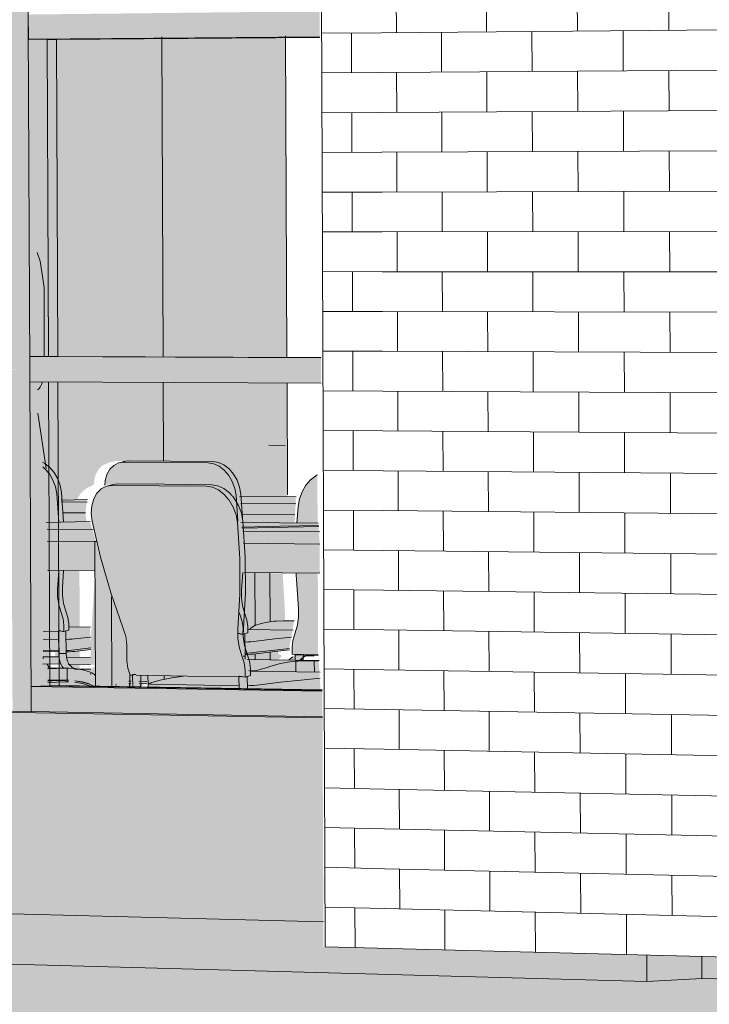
# Model space of a CAD drawing. Header units: metres. Extents: x -29 to 486, y -1 to 6.
# Tile 65 of 165: x 169.38863 to 169.38995, y 0.70212 to 0.704. Entities that reach past the tile are written whole.
import ezdxf

# ---------------------------------------------------------------- set-up
doc = ezdxf.new("R2010")
doc.units = ezdxf.units.M
for name, color, linetype, lineweight in [('A-DETL-GENF', 92, 'Continuous', 18), ('A-DETL-THIN', 151, 'Continuous', 18), ('A-FLOR', 192, 'Continuous', 18), ('A-FLOR-PATT', 8, 'Continuous', 50), ('A-GLAZ-CURT', 52, 'Continuous', 18), ('A-GLAZ-CWMG', 51, 'Continuous', 18), ('A-WALL', 113, 'Continuous', 18), ('A-WALL-PATT', 111, 'Continuous', 35), ('I-FURN', 30, 'Continuous', 18)]:
    doc.layers.add(name, color=color, linetype=linetype, lineweight=lineweight)

# ---------------------------------------------------------------- blocks, each defined once
blk = doc.blocks.new('FP_38-Vista 3D 4')
at = {"layer": 'A-WALL-PATT', "lineweight": 9}
for p, q in [((12.5243735, 0.703971), (12.5244873, 0.7039719)), ((12.5244306, 0.7038955), (12.5244303, 0.7039714)), ((12.5243738, 0.7038951), (12.5244876, 0.7038959)), ((12.5243741, 0.7038193), (12.5244879, 0.70382)), ((12.5244312, 0.7037438), (12.5244309, 0.7038197)), ((12.5243744, 0.7037435), (12.5244882, 0.703744)), ((12.5243747, 0.7036677), (12.5244885, 0.703668)), ((12.5244318, 0.703592), (12.5244315, 0.7036679)), ((12.524375, 0.703592), (12.5244888, 0.7035921)), ((12.5243753, 0.7035162), (12.5244891, 0.7035161)), ((12.5244324, 0.7034403), (12.5244321, 0.7035161)), ((12.5243756, 0.7034404), (12.5244894, 0.7034402)), ((12.5243759, 0.7033646), (12.5244897, 0.7033642)), ((12.524433, 0.7032885), (12.5244327, 0.7033644)), ((12.5243762, 0.7032888), (12.52449, 0.7032883)), ((12.5243765, 0.7032131), (12.5244903, 0.7032123)), ((12.5244336, 0.7031368), (12.5244333, 0.7032127)), ((12.5243768, 0.7031373), (12.5244906, 0.7031364)), ((12.5243771, 0.7030615), (12.5244909, 0.7030605)), ((12.5244342, 0.7029852), (12.5244339, 0.703061)), ((12.5243774, 0.7029858), (12.5244912, 0.7029845)), ((12.5243777, 0.70291), (12.5244915, 0.7029086)), ((12.5244348, 0.7028335), (12.5244345, 0.7029093)), ((12.524378, 0.7028343), (12.5244918, 0.7028327)), ((12.5243783, 0.7027586), (12.5244921, 0.7027568)), ((12.5244354, 0.7026819), (12.5244351, 0.7027577)), ((12.5243786, 0.7026828), (12.5244924, 0.7026809)), ((12.5243789, 0.7026071), (12.5244927, 0.702605)), ((12.524436, 0.7025302), (12.5244357, 0.702606)), ((12.5243792, 0.7025314), (12.524493, 0.7025291)), ((12.5243795, 0.7024557), (12.5244933, 0.7024532)), ((12.5244366, 0.7023786), (12.5244363, 0.7024544)), ((12.5243798, 0.7023799), (12.5244936, 0.7023773)), ((12.5243801, 0.7023042), (12.5244939, 0.7023014)), ((12.5244372, 0.702227), (12.5244369, 0.7023028))]:
    blk.add_line(p, q, dxfattribs=at)
blk = doc.blocks.new('FP_39-Vista 3D 4')
at = {"layer": 'A-WALL-PATT', "lineweight": 9}
for p, q in [((12.5245159, 0.7039722), (12.5245156, 0.7040482)), ((12.5246878, 0.7039736), (12.5246875, 0.7040499)), ((12.5248609, 0.7039751), (12.5248606, 0.7040517)), ((12.5250352, 0.7039766), (12.5250349, 0.7040534)), ((12.5244873, 0.7039719), (12.5251423, 0.7039775)), ((12.524602, 0.7038967), (12.5246017, 0.7039729)), ((12.5247745, 0.703898), (12.5247742, 0.7039744)), ((12.5249482, 0.7038992), (12.5249479, 0.7039759)), ((12.5244876, 0.7038959), (12.5251426, 0.7039006)), ((12.5246884, 0.7038211), (12.5246881, 0.7038974)), ((12.5248615, 0.703822), (12.5248612, 0.7038986)), ((12.5250358, 0.703823), (12.5250355, 0.7038998)), ((12.5245165, 0.7038201), (12.5245162, 0.7038961)), ((12.5244879, 0.70382), (12.5251429, 0.7038236)), ((12.5249488, 0.7037458), (12.5249485, 0.7038225)), ((12.5246026, 0.7037445), (12.5246023, 0.7038206)), ((12.5247751, 0.7037451), (12.5247748, 0.7038216)), ((12.5244882, 0.703744), (12.5251432, 0.7037466)), ((12.524517, 0.7036681), (12.5245168, 0.7037441)), ((12.524689, 0.7036685), (12.5246887, 0.7037448)), ((12.5248621, 0.703669), (12.5248618, 0.7037455)), ((12.5250363, 0.7036694), (12.5250361, 0.7037462)), ((12.5244885, 0.703668), (12.5251434, 0.7036697)), ((12.5246032, 0.7035922), (12.5246029, 0.7036683)), ((12.5247757, 0.7035924), (12.5247754, 0.7036687)), ((12.5249493, 0.7035925), (12.5249491, 0.7036692)), ((12.5244888, 0.7035921), (12.5251437, 0.7035927)), ((12.5245176, 0.7035161), (12.5245173, 0.7035921)), ((12.5246896, 0.703516), (12.5246893, 0.7035923)), ((12.5248626, 0.7035159), (12.5248623, 0.7035924)), ((12.5250369, 0.7035158), (12.5250366, 0.7035926)), ((12.5244891, 0.7035161), (12.525144, 0.7035158)), ((12.5246037, 0.7034399), (12.5246034, 0.703516)), ((12.5247762, 0.7034396), (12.5247759, 0.703516)), ((12.5249499, 0.7034392), (12.5249496, 0.7035159)), ((12.5244894, 0.7034402), (12.5251443, 0.7034388)), ((12.5245182, 0.7033641), (12.5245179, 0.7034401)), ((12.5246901, 0.7033635), (12.5246898, 0.7034398)), ((12.5248632, 0.7033629), (12.5248629, 0.7034394)), ((12.5250375, 0.7033623), (12.5250372, 0.7034391)), ((12.5244897, 0.7033642), (12.5251446, 0.7033619)), ((12.5246043, 0.7032877), (12.524604, 0.7033638)), ((12.5247768, 0.7032868), (12.5247765, 0.7033632)), ((12.5249505, 0.7032859), (12.5249502, 0.7033626)), ((12.52449, 0.7032883), (12.5251448, 0.703285)), ((12.5245188, 0.7032121), (12.5245185, 0.7032881)), ((12.5246907, 0.703211), (12.5246904, 0.7032873)), ((12.5248638, 0.7032099), (12.5248635, 0.7032864)), ((12.525038, 0.7032087), (12.5250378, 0.7032855)), ((12.5244903, 0.7032123), (12.5251451, 0.703208)), ((12.5246049, 0.7031355), (12.5246046, 0.7032116)), ((12.5247774, 0.7031341), (12.5247771, 0.7032105)), ((12.524951, 0.7031327), (12.5249508, 0.7032093)), ((12.5244906, 0.7031364), (12.5251454, 0.7031311)), ((12.5245194, 0.7030602), (12.5245191, 0.7031362)), ((12.5246913, 0.7030585), (12.524691, 0.7031348)), ((12.5248644, 0.7030569), (12.5248641, 0.7031334)), ((12.5250386, 0.7030552), (12.5250383, 0.703132)), ((12.5244909, 0.7030605), (12.5251457, 0.7030542)), ((12.5246055, 0.7029833), (12.5246052, 0.7030594)), ((12.524778, 0.7029814), (12.5247777, 0.7030577)), ((12.5249516, 0.7029794), (12.5249513, 0.7030561)), ((12.5244912, 0.7029845), (12.525146, 0.7029773)), ((12.52452, 0.7029083), (12.5245197, 0.7029842)), ((12.5246919, 0.7029061), (12.5246916, 0.7029823)), ((12.5248649, 0.7029039), (12.5248646, 0.7029804)), ((12.5250392, 0.7029017), (12.5250389, 0.7029785)), ((12.5244915, 0.7029086), (12.5251462, 0.7029004)), ((12.5246061, 0.7028311), (12.5246058, 0.7029072)), ((12.5247786, 0.7028287), (12.5247783, 0.702905)), ((12.5249522, 0.7028262), (12.5249519, 0.7029028)), ((12.5244918, 0.7028327), (12.5251465, 0.7028235)), ((12.5245206, 0.7027563), (12.5245203, 0.7028323)), ((12.5246925, 0.7027537), (12.5246922, 0.7028299)), ((12.5248655, 0.702751), (12.5248652, 0.7028275)), ((12.5250397, 0.7027483), (12.5250395, 0.702825)), ((12.5244921, 0.7027568), (12.5251468, 0.7027466)), ((12.5246067, 0.7026789), (12.5246064, 0.702755)), ((12.5247791, 0.702676), (12.5247788, 0.7027523)), ((12.5249528, 0.702673), (12.5249525, 0.7027496)), ((12.5244924, 0.7026809), (12.5251471, 0.7026697)), ((12.5245212, 0.7026045), (12.5245209, 0.7026804)), ((12.524693, 0.7026013), (12.5246928, 0.7026775)), ((12.5248661, 0.702598), (12.5248658, 0.7026745)), ((12.5250403, 0.7025948), (12.52504, 0.7026715)), ((12.5244927, 0.702605), (12.5251474, 0.7025928)), ((12.5246073, 0.7025268), (12.524607, 0.7026029)), ((12.5247797, 0.7025233), (12.5247794, 0.7025997)), ((12.5249533, 0.7025198), (12.524953, 0.7025964)), ((12.524493, 0.7025291), (12.5251476, 0.7025159)), ((12.5245218, 0.7024526), (12.5245215, 0.7025285)), ((12.5246936, 0.7024489), (12.5246933, 0.7025251)), ((12.5248667, 0.7024451), (12.5248664, 0.7025216)), ((12.5250409, 0.7024414), (12.5250406, 0.7025181)), ((12.5244933, 0.7024532), (12.5251479, 0.7024391)), ((12.5246079, 0.7023747), (12.5246076, 0.7024507)), ((12.5247803, 0.7023707), (12.52478, 0.702447)), ((12.5249539, 0.7023667), (12.5249536, 0.7024433)), ((12.5244936, 0.7023773), (12.5251482, 0.7023622)), ((12.5245224, 0.7023007), (12.5245221, 0.7023767)), ((12.5246942, 0.7022965), (12.5246939, 0.7023727)), ((12.5248672, 0.7022922), (12.5248669, 0.7023687)), ((12.5250414, 0.702288), (12.5250411, 0.7023647)), ((12.5244939, 0.7023014), (12.5251485, 0.7022853)), ((12.5246084, 0.7022226), (12.5246082, 0.7022986)), ((12.5247809, 0.7022181), (12.5247806, 0.7022944)), ((12.5249545, 0.7022135), (12.5249542, 0.7022901))]:
    blk.add_line(p, q, dxfattribs=at)

msp = doc.modelspace()

# ---------------------------------------------------------------- hatches: boundary and pattern name
at = {"layer": 'A-FLOR'}
h = msp.add_hatch(color=256, dxfattribs=at)
h.paths.add_polyline_path([(169.4011018, 0.7018673), (169.4011019, 0.7019174), (169.4000623, 0.7019446), (169.4000623, 0.7020029), (169.3956554, 0.7021138), (169.3951231, 0.7020736), (169.3942029, 0.7020977), (169.3942028, 0.7021504), (169.3905823, 0.7022414), (169.3899778, 0.7022081), (169.389931, 0.7022093), (169.3899312, 0.7021681), (169.4008617, 0.7018737)], flags=0)
h.paths.add_polyline_path([(169.3863446, 0.7022647), (169.3863442, 0.7023482), (169.3856888, 0.7023201), (169.3850431, 0.702337), (169.3850428, 0.702381), (169.3827478, 0.7024387), (169.3827484, 0.7023616), (169.3863442, 0.7022647)], flags=0)
at = {"layer": 'A-FLOR-PATT'}
h = msp.add_hatch(color=256, dxfattribs=at)
h.paths.add_polyline_path([(169.3594968, 0.6987288), (169.4035669, 0.6987288), (169.4036918, 0.7021972), (169.4011018, 0.7018673), (169.3899216, 0.7021676), (169.3898243, 0.7021622), (169.3863454, 0.7022565), (169.3863446, 0.7022647), (169.3827483, 0.7023616), (169.3827493, 0.702354), (169.378405, 0.7021903), (169.3782441, 0.7021952), (169.378245, 0.7021842), (169.3749591, 0.7020604), (169.3716803, 0.7021951), (169.3715013, 0.7021894), (169.3717322, 0.7021799), (169.3714868, 0.7021715), (169.3589296, 0.7006851), (169.3592003, 0.6997514)], flags=0)
h.paths.add_polyline_path([(169.3583867, 0.7025577), (169.3618722, 0.7026984), (169.361832, 0.7028417), (169.358318, 0.7027948), (169.3583511, 0.7026805)], flags=0)
at = {"layer": 'A-GLAZ-CURT', "lineweight": 9, "transparency": 33554471}
for points in [[(169.3891401, 0.7033532), (169.3891377, 0.7039659), (169.3886499, 0.7039616), (169.3886525, 0.7035508), (169.3886576, 0.7035364), (169.3886651, 0.7034865), (169.3886651, 0.7033549), (169.3890798, 0.7033534)], [(169.3891123, 0.7030903), (169.389114, 0.7030959), (169.3891216, 0.7031101), (169.3891308, 0.7031207), (169.389141, 0.7031304), (169.3891371, 0.7031848), (169.3891055, 0.703185), (169.3891101, 0.7031207)], [(169.3892074, 0.7027175), (169.3892074, 0.7027175), (169.3886884, 0.7027264), (169.3886886, 0.702726), (169.3891851, 0.7027179)]]:
    msp.add_hatch(color=256, dxfattribs=at).paths.add_polyline_path(points, flags=0)
h = msp.add_hatch(color=256, dxfattribs=at)
h.paths.add_polyline_path([(169.3891321, 0.7033539), (169.3891296, 0.7039695), (169.389098, 0.7039692), (169.3891004, 0.703354), (169.3891121, 0.703354)], flags=0)
h.paths.add_polyline_path([(169.3886773, 0.7033547), (169.3886774, 0.7034861), (169.3886698, 0.7035359), (169.3886638, 0.703553), (169.3886653, 0.7033547), (169.388673, 0.7033547)], flags=0)
h = msp.add_hatch(color=256, dxfattribs=at)
h.paths.add_polyline_path([(169.3886859, 0.7033543), (169.3886858, 0.7033547), (169.3886832, 0.7039589), (169.3886829, 0.7039589), (169.3886858, 0.7033543)], flags=0)
h.paths.add_polyline_path([(169.3892049, 0.7033524), (169.3892049, 0.7033524), (169.3891851, 0.7033524)], flags=0)
h = msp.add_hatch(color=256, dxfattribs=at)
h.paths.add_polyline_path([(169.3888131, 0.7027282), (169.3888153, 0.7027282), (169.3888146, 0.7027295), (169.3888131, 0.7027295)], flags=0)
h.paths.add_polyline_path([(169.3887456, 0.7027568), (169.3887446, 0.7027661), (169.3887045, 0.7027656), (169.3887075, 0.7027621), (169.3887108, 0.7027595), (169.3887246, 0.7027571), (169.3887453, 0.7027568)], flags=0)
h.paths.add_polyline_path([(169.3886933, 0.7027584), (169.3886885, 0.7027661), (169.3886872, 0.702767), (169.3886618, 0.7027669), (169.3886672, 0.7027588), (169.3886933, 0.7027584)], flags=0)
h.paths.add_polyline_path([(169.3891218, 0.7027739), (169.3891299, 0.702782), (169.3891295, 0.7027846), (169.3891241, 0.7027866), (169.3891234, 0.7027937), (169.3891134, 0.7027928), (169.3890901, 0.702789), (169.3890914, 0.7027744), (169.3891143, 0.7027741)], flags=0)
h.paths.add_polyline_path([(169.3887456, 0.7027794), (169.3887446, 0.7027947), (169.3886981, 0.70279), (169.3886989, 0.7027801), (169.3887446, 0.7027794)], flags=0)
h.paths.add_polyline_path([(169.388684, 0.7027871), (169.3886866, 0.7027838), (169.388689, 0.702787), (169.3886841, 0.7027871)], flags=0)
h.paths.add_polyline_path([(169.3886846, 0.7027803), (169.3886838, 0.7027902), (169.3886548, 0.70279), (169.3886553, 0.7027808), (169.388684, 0.7027803)], flags=0)
h.paths.add_polyline_path([(169.3887453, 0.7028372), (169.3887446, 0.7029453), (169.3886927, 0.7029452), (169.3886911, 0.7028977), (169.3886941, 0.7028801), (169.3887019, 0.7028531), (169.3887043, 0.7028378), (169.3887446, 0.7028372)], flags=0)
h.paths.add_polyline_path([(169.3890899, 0.7028478), (169.3891011, 0.7028488), (169.3891354, 0.7028496), (169.3891365, 0.7028571), (169.3891356, 0.7028828), (169.389132, 0.7029407), (169.3890895, 0.7029412), (169.3890899, 0.7028487)], flags=0)
h.paths.add_polyline_path([(169.3886904, 0.7030803), (169.3887407, 0.7030823), (169.3887469, 0.7030933), (169.3887579, 0.703103), (169.3887682, 0.7031075), (169.3887719, 0.7031095), (169.3887733, 0.7031208), (169.3887758, 0.7031294), (169.3887813, 0.7031392), (169.3887887, 0.7031466), (169.388803, 0.7031527), (169.3888167, 0.7031552), (169.3889788, 0.7031538), (169.3889904, 0.7031512), (169.3890017, 0.703145), (169.3890103, 0.7031374), (169.3890191, 0.7031258), (169.3890257, 0.7031122), (169.3890288, 0.7031025), (169.3890311, 0.7030864), (169.3890926, 0.7030866), (169.3891399, 0.7030869), (169.3891412, 0.7030905), (169.3891403, 0.7033041), (169.3886621, 0.7033063), (169.3886575, 0.7032962), (169.3886527, 0.7032895), (169.3886539, 0.7032398), (169.3886703, 0.7031388), (169.3886777, 0.7031288), (169.3886844, 0.703115), (169.3886874, 0.7031055), (169.3886899, 0.7030869)], flags=0)
h = msp.add_hatch(color=256, dxfattribs=at)
h.paths.add_polyline_path([(169.3886812, 0.7031404), (169.3886651, 0.7032396), (169.3886655, 0.7031521), (169.3886728, 0.7031477), (169.3886792, 0.7031428)], flags=0)
h.paths.add_polyline_path([(169.3891327, 0.7031848), (169.3891323, 0.7033045), (169.3891006, 0.7033045), (169.3891011, 0.7031851), (169.3891121, 0.703185)], flags=0)
h.paths.add_polyline_path([(169.3886649, 0.7032908), (169.3886675, 0.7032932), (169.3886723, 0.703301), (169.3886743, 0.7033061), (169.3886648, 0.7033056), (169.3886649, 0.7032932)], flags=0)
h = msp.add_hatch(color=256, dxfattribs=at)
h.paths.add_polyline_path([(169.3890602, 0.7027884), (169.3890766, 0.7027894), (169.3891451, 0.7027983), (169.3891462, 0.7028072), (169.3891489, 0.7028194), (169.3891538, 0.7028495), (169.3891526, 0.70285), (169.3891161, 0.7028493), (169.3891033, 0.7028478), (169.3890812, 0.7028416), (169.3890738, 0.7028383), (169.3890712, 0.7028335), (169.3890656, 0.7028337), (169.3890656, 0.7028394), (169.3890614, 0.7028596), (169.3890549, 0.7028834), (169.3890534, 0.7029004), (169.3890547, 0.7029321), (169.3890553, 0.7029423), (169.3890513, 0.7029424), (169.3890505, 0.7028868), (169.3890483, 0.7028258), (169.3890596, 0.7028246), (169.3890608, 0.7028098), (169.3890601, 0.7028092), (169.3890602, 0.7027884)], flags=0)
h.paths.add_polyline_path([(169.3887191, 0.7027935), (169.3887356, 0.7027945), (169.3887664, 0.7027985), (169.3887647, 0.7028379), (169.3887244, 0.7028394), (169.3887244, 0.7028441), (169.3887226, 0.7028564), (169.3887144, 0.7028834), (169.3887121, 0.7028985), (169.3887122, 0.7029134), (169.3887139, 0.7029464), (169.3886752, 0.7029457), (169.3886762, 0.7027941), (169.388705, 0.7027936), (169.388706, 0.7028307), (169.3887185, 0.7028292), (169.3887199, 0.7028148), (169.388719, 0.7028136), (169.3887191, 0.7027935)], flags=0)
h.paths.add_polyline_path([(169.389056, 0.7030376), (169.3890514, 0.7030974), (169.3890477, 0.7031113), (169.3890437, 0.7031209), (169.389036, 0.7031328), (169.3890257, 0.7031432), (169.3890153, 0.7031498), (169.3890097, 0.7031523), (169.3889992, 0.703154), (169.3888383, 0.7031552), (169.3888191, 0.7031512), (169.3888088, 0.7031453), (169.3888028, 0.7031392), (169.3887972, 0.7031294), (169.3887939, 0.7031177), (169.3887933, 0.7031086), (169.3888055, 0.7031109), (169.3888088, 0.7031112), (169.3889887, 0.7031095), (169.3890017, 0.7031066), (169.3890143, 0.7030997), (169.3890239, 0.7030912), (169.389034, 0.7030776), (169.3890409, 0.7030632), (169.3890448, 0.7030503), (169.3890477, 0.7030377), (169.3890548, 0.7030376)], flags=0)
h.paths.add_polyline_path([(169.3886749, 0.7030377), (169.3887145, 0.7030385), (169.3887105, 0.7030954), (169.3887062, 0.7031135), (169.3887014, 0.7031246), (169.388693, 0.7031371), (169.388684, 0.703146), (169.3886745, 0.7031521), (169.3886749, 0.7030402)], flags=0)
h = msp.add_hatch(color=256, dxfattribs=at)
h.paths.add_polyline_path([(169.3892028, 0.7027174), (169.3892042, 0.7027183), (169.3892007, 0.7027742), (169.3890673, 0.7027774), (169.3890585, 0.70281), (169.3890571, 0.7028282), (169.3890585, 0.7028607), (169.3890609, 0.7029036), (169.3890605, 0.7029715), (169.3890542, 0.7030504), (169.3890525, 0.7030575), (169.3890454, 0.7030742), (169.389036, 0.7030881), (169.3890264, 0.7030976), (169.38902, 0.7031026), (169.3890084, 0.7031079), (169.3889968, 0.7031097), (169.3888151, 0.7031109), (169.3887993, 0.7031077), (169.3887961, 0.7031068), (169.3887847, 0.7031003), (169.3887779, 0.7030935), (169.3887705, 0.7030781), (169.3887679, 0.7030661), (169.3887676, 0.7030504), (169.3887711, 0.7030301), (169.3887904, 0.7029517), (169.3888114, 0.7028837), (169.3888328, 0.7028204), (169.3888353, 0.7028034), (169.3888352, 0.7027731), (169.3888372, 0.7027598), (169.3888387, 0.7027445), (169.3888388, 0.7027346), (169.3888427, 0.7027355), (169.3888471, 0.7027475), (169.3888584, 0.702746), (169.3888595, 0.7027342), (169.3888731, 0.702734), (169.3888764, 0.7027459), (169.3889367, 0.7027437), (169.3888984, 0.7027366), (169.3888781, 0.7027303), (169.3888757, 0.7027301), (169.3888768, 0.7027228), (169.3890488, 0.7027199), (169.3890499, 0.7027443), (169.389064, 0.7027429), (169.3890658, 0.7027265), (169.3890646, 0.7027255), (169.3890656, 0.7027197), (169.3892027, 0.7027174)], flags=0)
h.paths.add_polyline_path([(169.3887212, 0.7027366), (169.3887172, 0.7027357), (169.3887173, 0.7027338), (169.3887211, 0.7027349), (169.3887212, 0.7027366)], flags=0)
h.paths.add_polyline_path([(169.3887748, 0.7027243), (169.3887736, 0.7027474), (169.3887713, 0.7027493), (169.3887666, 0.7027517), (169.3887566, 0.7027548), (169.3887402, 0.7027582), (169.3887359, 0.7027589), (169.3886845, 0.7027602), (169.3886843, 0.7027591), (169.3886847, 0.7027353), (169.3887246, 0.7027364), (169.3887413, 0.7027349), (169.3887587, 0.7027307), (169.3887704, 0.702726), (169.3887743, 0.7027243), (169.3887747, 0.7027243)], flags=0)
h.paths.add_polyline_path([(169.3891997, 0.702784), (169.389199, 0.7029407), (169.389158, 0.7029412), (169.3891583, 0.7029333), (169.3891621, 0.7028562), (169.3891581, 0.7028345), (169.3891506, 0.7028046), (169.38915, 0.7027918), (169.3891501, 0.7027868), (169.3891616, 0.7027853), (169.3891815, 0.7027842), (169.3891972, 0.702784)], flags=0)
h.paths.add_polyline_path([(169.3891986, 0.7030362), (169.3891982, 0.7031282), (169.389195, 0.7031268), (169.3891848, 0.703119), (169.389176, 0.7031086), (169.3891669, 0.7030906), (169.3891629, 0.7030768), (169.389161, 0.7030597), (169.3891597, 0.7030366), (169.3891953, 0.7030363)], flags=0)
h = msp.add_hatch(color=256, dxfattribs=at)
h.paths.add_polyline_path([(169.3892027, 0.7029965), (169.3891997, 0.7030363), (169.3890522, 0.7030374), (169.3890576, 0.702998), (169.3891814, 0.7029967)], flags=0)
h.paths.add_polyline_path([(169.3887765, 0.7030011), (169.3887647, 0.7030394), (169.388681, 0.7030378), (169.3886834, 0.7030021), (169.3887743, 0.7030011)], flags=0)
h.paths.add_polyline_path([(169.3891554, 0.7030521), (169.3891572, 0.7030782), (169.3891565, 0.7030863), (169.3890496, 0.7030865), (169.389054, 0.7030531), (169.3891528, 0.7030521)], flags=0)
h.paths.add_polyline_path([(169.3887564, 0.703056), (169.3887581, 0.7030719), (169.3887593, 0.7030813), (169.38871, 0.7030804), (169.3887122, 0.7030564), (169.3887563, 0.703056)], flags=0)
h = msp.add_hatch(color=256, dxfattribs=at)
h.paths.add_polyline_path([(169.3890647, 0.7027197), (169.3890645, 0.7027262), (169.3890646, 0.7027272), (169.3890636, 0.7027439), (169.3890568, 0.702743), (169.3890568, 0.7027442), (169.3890488, 0.7027431), (169.3890501, 0.7027199), (169.3890646, 0.7027197)], flags=0)
h.paths.add_polyline_path([(169.38886, 0.7027225), (169.3888681, 0.7027302), (169.388877, 0.7027314), (169.3888828, 0.7027328), (169.3889201, 0.7027411), (169.3889361, 0.7027448), (169.3888753, 0.7027446), (169.388872, 0.702734), (169.3888618, 0.7027354), (169.3888608, 0.7027461), (169.3888539, 0.7027474), (169.3888539, 0.7027474), (169.3888461, 0.7027464), (169.3888421, 0.7027345), (169.3888388, 0.7027346), (169.38884, 0.7027464), (169.3888351, 0.702765), (169.3888339, 0.7027734), (169.3888339, 0.7028042), (169.3888303, 0.7028244), (169.3888264, 0.7028371), (169.3888013, 0.7029098), (169.3887813, 0.7029804), (169.3887765, 0.7030011), (169.3886834, 0.7030012), (169.3886848, 0.702947), (169.3887745, 0.7029459), (169.3887656, 0.7027981), (169.3887191, 0.7027937), (169.3887192, 0.7028145), (169.3887191, 0.7028149), (169.388718, 0.7028304), (169.388712, 0.7028296), (169.3887119, 0.7028307), (169.3887049, 0.7028294), (169.3887048, 0.7027936), (169.3886757, 0.7027935), (169.3886762, 0.7027914), (169.3887051, 0.7027908), (169.3887042, 0.7027811), (169.388675, 0.7027805), (169.3886754, 0.7027598), (169.3886868, 0.7027603), (169.3886816, 0.7027682), (169.3887096, 0.7027669), (169.3887146, 0.7027592), (169.3887384, 0.7027569), (169.3887498, 0.7027542), (169.388762, 0.7027499), (169.3887665, 0.7027455), (169.3887667, 0.702744), (169.3887766, 0.7027243), (169.38884, 0.7027231), (169.3888413, 0.7027307), (169.3888461, 0.7027308), (169.3888473, 0.7027233), (169.3888598, 0.7027225)], flags=0)
h.paths.add_polyline_path([(169.3887725, 0.7027244), (169.3887651, 0.7027286), (169.3887587, 0.7027307), (169.3887413, 0.7027349), (169.3887318, 0.702736), (169.3887212, 0.7027355), (169.3887212, 0.7027337), (169.3887174, 0.7027349), (169.3887172, 0.7027365), (169.3886845, 0.7027349), (169.3886847, 0.7027258), (169.388772, 0.7027244)], flags=0)
h.paths.add_polyline_path([(169.3887667, 0.7027576), (169.3887368, 0.7027593), (169.3887298, 0.7027613), (169.3887237, 0.7027675), (169.3887659, 0.7027669), (169.3887753, 0.702765)], flags=0)
h.paths.add_polyline_path([(169.3891669, 0.7027743), (169.3891767, 0.7027832), (169.3891804, 0.7027833), (169.38917, 0.702785), (169.3891688, 0.7027854), (169.3891558, 0.702784), (169.3891507, 0.7027813), (169.3891443, 0.7027748), (169.3891667, 0.7027743)], flags=0)
h.paths.add_polyline_path([(169.3891085, 0.7027752), (169.3891114, 0.7027909), (169.3891452, 0.7027958), (169.3891451, 0.7027974), (169.3890603, 0.7027889), (169.3890601, 0.7028096), (169.3890602, 0.7028099), (169.3890592, 0.7028255), (169.3890531, 0.7028247), (169.3890477, 0.7028241), (169.3890485, 0.7028141), (169.3890523, 0.7027958), (169.3890594, 0.7027761), (169.3891022, 0.7027752)], flags=0)
h.paths.add_polyline_path([(169.3887659, 0.7027801), (169.3887198, 0.7027816), (169.3887191, 0.7027908), (169.3887357, 0.7027919), (169.3887664, 0.7027955)], flags=0)
h.paths.add_polyline_path([(169.3887082, 0.7027813), (169.3887064, 0.7027878), (169.3887093, 0.7027866), (169.3887079, 0.7027832), (169.3887082, 0.7027814)], flags=0)
h.paths.add_polyline_path([(169.3890695, 0.7028335), (169.3890703, 0.7028355), (169.3890735, 0.7028382), (169.3890809, 0.7028416), (169.3890906, 0.702845), (169.3891082, 0.7028493), (169.3891078, 0.7029416), (169.3892029, 0.7029408), (169.3892027, 0.7029965), (169.3890575, 0.702998), (169.3890593, 0.7029592), (169.3890597, 0.7029425), (169.3890522, 0.7029422), (169.3890504, 0.7028934), (169.3890548, 0.7028714), (169.3890611, 0.7028489), (169.3890626, 0.7028336), (169.3890692, 0.7028335)], flags=0)
h.paths.add_polyline_path([(169.3891545, 0.7030366), (169.3891554, 0.7030521), (169.3890539, 0.7030531), (169.3890555, 0.7030376), (169.3891528, 0.7030366)], flags=0)
h.paths.add_polyline_path([(169.3887134, 0.7030385), (169.388758, 0.7030401), (169.3887563, 0.703056), (169.3887122, 0.7030564), (169.3887133, 0.7030401)], flags=0)
h = msp.add_hatch(color=256, dxfattribs=at)
h.paths.add_polyline_path([(169.3888455, 0.7027215), (169.3888445, 0.702729), (169.3888396, 0.7027282), (169.3888404, 0.7027266), (169.3888401, 0.7027215), (169.3888455, 0.7027215)], flags=0)
h.paths.add_polyline_path([(169.3888158, 0.7027219), (169.3888146, 0.7027282), (169.3888132, 0.702727), (169.3888136, 0.702722), (169.3888157, 0.7027219)], flags=0)
h.paths.add_polyline_path([(169.389171, 0.702773), (169.3891703, 0.7027822), (169.3891503, 0.7027817), (169.3891466, 0.7027734), (169.3891624, 0.7027732)], flags=0)
at = {"layer": 'A-GLAZ-CWMG', "lineweight": 9}
for points in [[(169.3886117, 0.7039832), (169.3886472, 0.7039836), (169.3886444, 0.7046374), (169.3886089, 0.7046367), (169.3886116, 0.7040014)], [(169.38865, 0.70333), (169.3886471, 0.7039836), (169.3886117, 0.7039832), (169.3886145, 0.7033302), (169.3886499, 0.70333)]]:
    msp.add_hatch(color=256, dxfattribs=at).paths.add_polyline_path(points, flags=0)
at = {"layer": 'A-GLAZ-CWMG'}
for points in [[(169.3886473, 0.7039595), (169.3892027, 0.7039647), (169.3892025, 0.7040128), (169.3886471, 0.7040066), (169.3886473, 0.7039642)], [(169.3886499, 0.7033541), (169.3886854, 0.7033543), (169.3886844, 0.7035952), (169.3886819, 0.703959), (169.3886473, 0.7039584), (169.3886499, 0.7033543)], [(169.3892053, 0.7033034), (169.3892051, 0.703352), (169.3886499, 0.7033541), (169.3886503, 0.703306), (169.3891853, 0.7033035)], [(169.3892051, 0.703352), (169.3892049, 0.7033524), (169.3891853, 0.703352)], [(169.3886527, 0.7026769), (169.3886499, 0.70333), (169.3886144, 0.70333), (169.3886172, 0.7026775), (169.3886525, 0.7026769)], [(169.3886525, 0.7027249), (169.388688, 0.702726), (169.3886868, 0.7030128), (169.3886846, 0.7033059), (169.3886501, 0.703306), (169.3886525, 0.702726)], [(169.3892078, 0.7026672), (169.3892076, 0.7027158), (169.3886525, 0.7027249), (169.3886527, 0.7026769), (169.3891853, 0.7026676)], [(169.3892076, 0.7027158), (169.3892074, 0.7027175), (169.3886837, 0.7027259), (169.3886552, 0.7027248), (169.3891853, 0.7027161)]]:
    msp.add_hatch(color=256, dxfattribs=at).paths.add_polyline_path(points, flags=0)
at = {"layer": 'A-WALL', "lineweight": 9}
msp.add_hatch(color=256, dxfattribs=at).paths.add_polyline_path([(169.3898262, 0.7021622), (169.389826, 0.7022121), (169.3892098, 0.7022282), (169.389208, 0.7026653), (169.386343, 0.7027153), (169.3863454, 0.7022565), (169.3895685, 0.7021692)], flags=0)
at = {"layer": 'A-WALL'}
for points in [[(169.389208, 0.7026653), (169.3892078, 0.7026672), (169.3863772, 0.7027163), (169.3863449, 0.7027152), (169.3891855, 0.7026657)], [(169.3898262, 0.7021622), (169.3899312, 0.7021681), (169.3899308, 0.7022093), (169.389826, 0.7022121), (169.3898261, 0.702171)]]:
    msp.add_hatch(color=256, dxfattribs=at).paths.add_polyline_path(points, flags=0)

# ---------------------------------------------------------------- linework, layer by layer
at = {"layer": 'A-DETL-GENF', "lineweight": 9}
for p, q in [((169.3886698, 0.7035359), (169.3886638, 0.703553)), ((169.3886774, 0.7034861), (169.3886698, 0.7035359)), ((169.3886773, 0.7033547), (169.3886774, 0.7034861)), ((169.3886666, 0.703292), (169.3886697, 0.7032961)), ((169.3886697, 0.7032961), (169.3886723, 0.703301)), ((169.3886723, 0.703301), (169.3886743, 0.7033061)), ((169.3886649, 0.7032908), (169.3886666, 0.703292)), ((169.3886812, 0.7031404), (169.3886651, 0.7032464))]:
    msp.add_line(p, q, dxfattribs=at)
at = {"layer": 'A-DETL-THIN', "lineweight": 9}
msp.add_line((169.3863449, 0.7023483), (169.3892096, 0.7022762), dxfattribs=at)
at = {"layer": 'A-FLOR', "lineweight": 9}
for p, q in [((169.3891371, 0.7031848), (169.3891055, 0.703185)), ((169.4011018, 0.7018673), (169.3899312, 0.7021681))]:
    msp.add_line(p, q, dxfattribs=at)
at = {"layer": 'A-GLAZ-CURT', "lineweight": 9}
for p, q in [((169.3892025, 0.7039633), (169.3886829, 0.7039589)), ((169.3886829, 0.7039589), (169.3886854, 0.7033543)), ((169.3887008, 0.7039587), (169.3886829, 0.7039589)), ((169.3887008, 0.7039587), (169.3892024, 0.7039629)), ((169.3887033, 0.7033544), (169.3887008, 0.7039587)), ((169.3886854, 0.7033543), (169.3887033, 0.7033544)), ((169.3886854, 0.7033543), (169.3892049, 0.7033524)), ((169.3892048, 0.7033526), (169.3887033, 0.7033544)), ((169.3886856, 0.7033058), (169.388688, 0.702726)), ((169.3887059, 0.7027266), (169.3887035, 0.7033058)), ((169.388688, 0.702726), (169.3887059, 0.7027266)), ((169.388688, 0.702726), (169.3892074, 0.7027175)), ((169.3892073, 0.7027184), (169.3887059, 0.7027266))]:
    msp.add_line(p, q, dxfattribs=at)
at = {"layer": 'A-GLAZ-CWMG', "lineweight": 9}
for p, q in [((169.3886472, 0.7039836), (169.3886445, 0.7046374)), ((169.3886473, 0.7039595), (169.3886471, 0.7040076)), ((169.38865, 0.70333), (169.3886472, 0.7039836)), ((169.3886473, 0.7039595), (169.3892027, 0.7039642)), ((169.3886832, 0.7039589), (169.3886473, 0.7039595)), ((169.3886832, 0.7039589), (169.3892025, 0.7039633)), ((169.3886832, 0.703959), (169.3886858, 0.7033547)), ((169.3886499, 0.7033541), (169.3886858, 0.7033543)), ((169.3886501, 0.703306), (169.3886499, 0.7033541)), ((169.3892051, 0.703352), (169.3886499, 0.7033541)), ((169.3886858, 0.7033543), (169.3892049, 0.7033524)), ((169.3886527, 0.7026769), (169.38865, 0.70333)), ((169.3886501, 0.703306), (169.3892053, 0.7033034)), ((169.388686, 0.7033058), (169.3886884, 0.7027264)), ((169.3886525, 0.7027249), (169.3886884, 0.702726)), ((169.3886527, 0.7026769), (169.3886525, 0.7027249)), ((169.3892076, 0.7027158), (169.3886525, 0.7027249)), ((169.3892074, 0.7027175), (169.3886884, 0.702726)), ((169.3886527, 0.7026769), (169.3886172, 0.7026775)), ((169.3886527, 0.7026769), (169.3892078, 0.7026672))]:
    msp.add_line(p, q, dxfattribs=at)
at = {"layer": 'A-WALL', "lineweight": 9}
for p, q in [((169.3892133, 0.7022285), (169.3891893, 0.7083001)), ((169.3889016, 0.7039638), (169.3889041, 0.7033541)), ((169.3891401, 0.7033532), (169.3891377, 0.7039659)), ((169.3889043, 0.7033052), (169.3889049, 0.7031546)), ((169.3891412, 0.7030905), (169.3891403, 0.7033041)), ((169.389208, 0.7026653), (169.386343, 0.7027153)), ((169.3888131, 0.7027282), (169.3888155, 0.7027282)), ((169.3863454, 0.7022565), (169.3898262, 0.7021622)), ((169.3892133, 0.7022285), (169.3899817, 0.7022085)), ((169.3898262, 0.7021622), (169.389826, 0.7022121)), ((169.389931, 0.7022093), (169.3899312, 0.7021681)), ((169.3899312, 0.7021681), (169.3898262, 0.7021622))]:
    msp.add_line(p, q, dxfattribs=at)
at = {"layer": 'I-FURN', "lineweight": 9}
for p, q in [((169.3888205, 0.7031516), (169.3888297, 0.7031541)), ((169.3889094, 0.7031521), (169.3888291, 0.7031527)), ((169.3888383, 0.7031552), (169.3889186, 0.7031546)), ((169.3889901, 0.7031514), (169.3889094, 0.7031521)), ((169.3889186, 0.7031546), (169.3889992, 0.703154)), ((169.3887976, 0.7031072), (169.3888079, 0.70311)), ((169.3888064, 0.7031096), (169.3888175, 0.7031113)), ((169.3888967, 0.7031077), (169.3888072, 0.7031084)), ((169.3888175, 0.7031113), (169.3889069, 0.7031105)), ((169.3889069, 0.7031105), (169.3889968, 0.7031097)), ((169.3887053, 0.7030383), (169.3887014, 0.7030922)), ((169.3887106, 0.7030948), (169.3887146, 0.7030385)), ((169.3889865, 0.7031069), (169.3888967, 0.7031077)), ((169.3890433, 0.7030891), (169.3890408, 0.7031026)), ((169.3890524, 0.7030917), (169.3890562, 0.7030375)), ((169.3887599, 0.7030813), (169.38871, 0.7030804)), ((169.3887108, 0.7030771), (169.3887591, 0.7030767)), ((169.3890468, 0.7030401), (169.3890433, 0.7030891)), ((169.3890769, 0.703087), (169.3890496, 0.7030865)), ((169.3890526, 0.7030739), (169.3891572, 0.703073)), ((169.3891579, 0.7030863), (169.3890769, 0.703087)), ((169.3887564, 0.703056), (169.3887122, 0.7030564)), ((169.3891554, 0.7030521), (169.389054, 0.7030531)), ((169.3891614, 0.7030682), (169.3891592, 0.7030366)), ((169.3887649, 0.7030394), (169.388681, 0.7030378)), ((169.3891997, 0.7030363), (169.3890521, 0.7030377)), ((169.3886834, 0.7030251), (169.3887711, 0.7030242)), ((169.3890542, 0.7030289), (169.3891276, 0.7030304)), ((169.3892008, 0.7030298), (169.3890547, 0.7030268)), ((169.389056, 0.7030213), (169.3892026, 0.7030197)), ((169.3891276, 0.7030304), (169.3892005, 0.7030319)), ((169.3887765, 0.7030011), (169.3886834, 0.7030021)), ((169.3887743, 0.7030011), (169.3887765, 0.7030011)), ((169.3887754, 0.7027244), (169.3887743, 0.7030011)), ((169.3892027, 0.7029965), (169.3890576, 0.702998)), ((169.3887745, 0.7029459), (169.3886836, 0.702947)), ((169.388703, 0.7029108), (169.3887053, 0.7029464)), ((169.3887144, 0.7029463), (169.3887122, 0.7029134)), ((169.3890558, 0.7029422), (169.3890534, 0.7029091)), ((169.3892029, 0.7029408), (169.3890594, 0.7029425)), ((169.3890794, 0.7028411), (169.389079, 0.7029419)), ((169.3891078, 0.7029416), (169.3891082, 0.7028484)), ((169.3888066, 0.7027239), (169.3888059, 0.7028958)), ((169.389051, 0.7028611), (169.3890492, 0.7028663)), ((169.3891537, 0.70285), (169.389148, 0.70285)), ((169.3886756, 0.7028301), (169.3887058, 0.7028297)), ((169.3887051, 0.7027879), (169.3887049, 0.7028308)), ((169.388711, 0.7028296), (169.3887151, 0.7028295)), ((169.3887243, 0.7028322), (169.3887151, 0.7028295)), ((169.388719, 0.7028309), (169.3887192, 0.7027881)), ((169.3887255, 0.7028384), (169.3887236, 0.7028385)), ((169.3887257, 0.7028385), (169.3887656, 0.7028379)), ((169.3890564, 0.7028247), (169.3890655, 0.7028273)), ((169.3890647, 0.7028337), (169.3891522, 0.7028324)), ((169.3886756, 0.7028151), (169.3887051, 0.7028147)), ((169.3887407, 0.7028162), (169.3887662, 0.7028192)), ((169.3890519, 0.7028247), (169.3890564, 0.7028247)), ((169.3890602, 0.702826), (169.3890603, 0.702783)), ((169.3886757, 0.7027942), (169.3887053, 0.7027937)), ((169.3887052, 0.702791), (169.3886757, 0.7027914)), ((169.3887199, 0.7027936), (169.3887249, 0.7027938)), ((169.3887249, 0.7027937), (169.3887199, 0.7027935)), ((169.3887249, 0.7027938), (169.3887302, 0.7027942)), ((169.3887302, 0.7027941), (169.3887249, 0.7027937)), ((169.3887302, 0.7027942), (169.3887356, 0.7027946)), ((169.3887356, 0.7027945), (169.3887302, 0.7027941)), ((169.3887356, 0.7027946), (169.3887408, 0.7027952)), ((169.3887408, 0.7027952), (169.3887665, 0.7027983)), ((169.3887665, 0.7027956), (169.3887408, 0.7027924)), ((169.3890658, 0.7027887), (169.3890712, 0.702789)), ((169.3890712, 0.702789), (169.3890766, 0.7027895)), ((169.3890766, 0.7027894), (169.3890712, 0.7027889)), ((169.3890766, 0.7027895), (169.3890818, 0.7027901)), ((169.3890818, 0.7027901), (169.3891173, 0.7027944)), ((169.3891085, 0.7027908), (169.3891085, 0.7027752)), ((169.3891173, 0.7027944), (169.3891452, 0.7027975)), ((169.3891442, 0.7027944), (169.3891421, 0.7027945)), ((169.388675, 0.7027815), (169.3887049, 0.7027811)), ((169.388676, 0.702778), (169.388675, 0.7027793)), ((169.3887086, 0.7027878), (169.3887071, 0.7027878)), ((169.3887103, 0.7027878), (169.3887086, 0.7027878)), ((169.3887191, 0.7027809), (169.3887659, 0.7027801)), ((169.3890608, 0.702777), (169.3890603, 0.702783)), ((169.3890608, 0.7027885), (169.3890658, 0.7027887)), ((169.3890658, 0.7027886), (169.3890608, 0.7027884)), ((169.3890645, 0.7027764), (169.3892016, 0.7027743)), ((169.3890712, 0.7027889), (169.3890658, 0.7027886)), ((169.3890797, 0.7027756), (169.3890797, 0.7027873)), ((169.3891431, 0.7027748), (169.3891511, 0.7027817)), ((169.3891501, 0.7027868), (169.3891998, 0.7027861)), ((169.3891501, 0.7027868), (169.3891548, 0.7027857)), ((169.3891559, 0.7027748), (169.3891558, 0.7027854)), ((169.389157, 0.702773), (169.3891571, 0.7027525)), ((169.3891685, 0.7027784), (169.3891657, 0.702776)), ((169.3891725, 0.7027828), (169.3891672, 0.7027743)), ((169.3891708, 0.7027855), (169.3891708, 0.7027746)), ((169.3891997, 0.702784), (169.3891715, 0.7027844)), ((169.3891922, 0.7027831), (169.3891753, 0.7027833)), ((169.3891924, 0.7027519), (169.3891923, 0.7027739)), ((169.3891923, 0.7027739), (169.389201, 0.7027739)), ((169.3887087, 0.7027677), (169.3886751, 0.7027683)), ((169.388688, 0.7027594), (169.388683, 0.7027677)), ((169.3886845, 0.7027602), (169.3887241, 0.7027596)), ((169.3887117, 0.7027627), (169.388714, 0.7027592)), ((169.3887212, 0.7027366), (169.3887211, 0.7027596)), ((169.388766, 0.7027669), (169.3887234, 0.7027675)), ((169.3887355, 0.7027581), (169.3887667, 0.7027576)), ((169.3887424, 0.7027579), (169.3887401, 0.7027577)), ((169.3887424, 0.7027579), (169.388743, 0.7027579)), ((169.3890673, 0.7027551), (169.3890803, 0.7027549)), ((169.3890696, 0.7027542), (169.3892037, 0.7027521)), ((169.3886846, 0.7027372), (169.3887244, 0.7027366)), ((169.3887212, 0.7027337), (169.3887212, 0.7027366)), ((169.3887212, 0.7027366), (169.3887241, 0.7027366)), ((169.3887239, 0.7027366), (169.3887212, 0.7027366)), ((169.3887239, 0.7027337), (169.3887212, 0.7027337)), ((169.388736, 0.7027359), (169.3887503, 0.7027336)), ((169.3887503, 0.7027333), (169.388736, 0.7027358)), ((169.3887503, 0.7027336), (169.3887639, 0.7027299)), ((169.3887639, 0.7027292), (169.3887503, 0.7027333)), ((169.3887668, 0.7027498), (169.3887654, 0.7027484)), ((169.3888388, 0.702735), (169.388843, 0.7027349)), ((169.3888408, 0.7027464), (169.3888409, 0.7027233)), ((169.3888413, 0.7027464), (169.3888471, 0.7027463)), ((169.3888462, 0.7027233), (169.3888461, 0.7027476)), ((169.3888526, 0.7027462), (169.3889506, 0.7027447)), ((169.3888582, 0.7027347), (169.3888731, 0.7027345)), ((169.3888618, 0.7027461), (169.3888619, 0.702723)), ((169.3888754, 0.7027297), (169.3888753, 0.7027458)), ((169.3889063, 0.7027383), (169.3889063, 0.7027453)), ((169.3889506, 0.7027447), (169.3890499, 0.7027431)), ((169.3890489, 0.70272), (169.3890488, 0.7027443)), ((169.3890554, 0.702743), (169.3890604, 0.7027429)), ((169.3890604, 0.7027429), (169.3890706, 0.7027459)), ((169.3890646, 0.7027445), (169.3890647, 0.7027197)), ((169.3887682, 0.7027246), (169.388764, 0.7027264)), ((169.3887727, 0.7027244), (169.3887706, 0.702726)), ((169.3888388, 0.7027307), (169.388843, 0.7027306)), ((169.38884, 0.7027306), (169.38884, 0.7027231)), ((169.3888583, 0.7027304), (169.3888731, 0.7027301)), ((169.3888616, 0.7027281), (169.3888601, 0.7027225)), ((169.3888616, 0.7027281), (169.3888623, 0.7027299)), ((169.3888757, 0.7027228), (169.3888757, 0.7027302)), ((169.3888829, 0.7027291), (169.3890491, 0.7027264)), ((169.3892027, 0.7027174), (169.3892039, 0.7027175))]:
    msp.add_line(p, q, dxfattribs=at)
for points in [[(169.3886745, 0.7031525, 0), (169.3886786, 0.7031503, 0), (169.3886882, 0.7031428, 0), (169.3886966, 0.7031329, 0), (169.3887034, 0.7031211, 0), (169.3887081, 0.7031082, 0), (169.3887106, 0.7030948, 0)], [(169.3888291, 0.7031527, 0), (169.3888191, 0.7031512, 0), (169.3888102, 0.7031466, 0), (169.3888028, 0.7031392, 0), (169.3887972, 0.7031294, 0), (169.3887939, 0.7031177, 0), (169.388793, 0.7031087, 0)], [(169.3888283, 0.7031537, 0), (169.3888283, 0.7031537, 0), (169.3888383, 0.7031552, 0)], [(169.3890408, 0.7031027, 0), (169.389036, 0.7031157, 0), (169.3890292, 0.7031275, 0), (169.3890206, 0.7031375, 0), (169.3890109, 0.703145, 0), (169.3890006, 0.7031498, 0), (169.3889901, 0.7031514, 0)], [(169.3889992, 0.703154, 0), (169.3890097, 0.7031523, 0), (169.3890201, 0.7031476, 0), (169.3890298, 0.70314, 0), (169.3890383, 0.7031301, 0), (169.3890452, 0.7031183, 0), (169.38905, 0.7031052, 0), (169.3890524, 0.7030917, 0)], [(169.3887014, 0.7030922, 0), (169.3886989, 0.7031056, 0), (169.3886941, 0.7031186, 0), (169.3886874, 0.7031303, 0), (169.3886789, 0.7031402, 0), (169.3886747, 0.703144, 0)], [(169.3891981, 0.7031285, 0), (169.389195, 0.7031268, 0), (169.3891848, 0.703119, 0), (169.389176, 0.7031086, 0), (169.3891689, 0.7030962, 0), (169.3891639, 0.7030825, 0), (169.3891614, 0.7030682, 0)], [(169.3888072, 0.7031084, 0), (169.3887961, 0.7031068, 0), (169.3887862, 0.7031017, 0), (169.3887779, 0.7030935, 0), (169.3887718, 0.7030826, 0), (169.3887681, 0.7030696, 0), (169.3887671, 0.7030552, 0), (169.3887688, 0.7030402, 0)], [(169.3889968, 0.7031097, 0), (169.3890084, 0.7031079, 0), (169.38902, 0.7031026, 0), (169.3890308, 0.7030942, 0), (169.3890354, 0.7030894, 0)], [(169.3890293, 0.7030812, 0), (169.3890206, 0.7030913, 0), (169.3890098, 0.7030997, 0), (169.3889982, 0.703105, 0), (169.3889865, 0.7031069, 0)], [(169.3890458, 0.7030374, 0), (169.3890431, 0.7030525, 0), (169.3890377, 0.703067, 0), (169.3890301, 0.7030802, 0)], [(169.3890362, 0.7030884, 0), (169.3890403, 0.7030831, 0), (169.3890479, 0.7030699, 0), (169.3890533, 0.7030554, 0), (169.389056, 0.7030403, 0)], [(169.3887688, 0.7030402, 0), (169.3887846, 0.7029716, 0), (169.3888043, 0.7029038, 0), (169.3888277, 0.7028371, 0)], [(169.3890469, 0.702834, 0), (169.3890507, 0.7029007, 0), (169.3890503, 0.7029686, 0), (169.3890458, 0.7030374, 0)], [(169.389056, 0.7030403, 0), (169.3890605, 0.7029715, 0), (169.3890609, 0.7029036, 0), (169.3890571, 0.702837, 0)], [(169.3891579, 0.7029412, 0), (169.389158, 0.7029378, 0), (169.3891621, 0.7028739, 0)], [(169.3887097, 0.7028657, 0), (169.3887052, 0.7028807, 0), (169.3887029, 0.7028959, 0), (169.388703, 0.7029108, 0)], [(169.3887122, 0.7029134, 0), (169.3887121, 0.7028985, 0), (169.3887144, 0.7028833, 0), (169.3887189, 0.7028684, 0)], [(169.3890534, 0.7029091, 0), (169.3890533, 0.7028941, 0), (169.3890556, 0.7028788, 0), (169.3890601, 0.7028637, 0)], [(169.3887151, 0.7028295, 0), (169.3887152, 0.7028415, 0), (169.3887134, 0.7028537, 0), (169.3887097, 0.7028657, 0)], [(169.3887189, 0.7028684, 0), (169.3887226, 0.7028564, 0), (169.3887244, 0.7028441, 0), (169.3887243, 0.7028322, 0)], [(169.3891621, 0.7028739, 0), (169.3891624, 0.7028579, 0), (169.3891601, 0.7028416, 0), (169.3891555, 0.7028256, 0)], [(169.3890564, 0.7028247, 0), (169.3890565, 0.7028367, 0), (169.3890546, 0.702849, 0), (169.389051, 0.7028611, 0)], [(169.3890601, 0.7028637, 0), (169.3890638, 0.7028517, 0), (169.3890656, 0.7028394, 0), (169.3890655, 0.7028273, 0)], [(169.3891161, 0.7028493, 0), (169.3891033, 0.7028478, 0), (169.3890908, 0.702845, 0), (169.3890789, 0.7028409, 0)], [(169.3891161, 0.7028493, 0), (169.3891179, 0.7028494, 0), (169.3891196, 0.7028494, 0)], [(169.3891196, 0.7028494, 0), (169.3891338, 0.7028498, 0), (169.389148, 0.70285, 0)], [(169.3887051, 0.7028307, 0), (169.3887051, 0.7028307, 0), (169.3887058, 0.7028307, 0), (169.3887069, 0.7028307, 0)], [(169.3887069, 0.7028307, 0), (169.3887084, 0.7028307, 0), (169.3887101, 0.7028307, 0)], [(169.3888277, 0.7028371, 0), (169.3888328, 0.7028204, 0), (169.3888353, 0.7028034, 0), (169.3888352, 0.7027868, 0)], [(169.3890544, 0.7027835, 0), (169.3890494, 0.7028003, 0), (169.3890468, 0.7028173, 0), (169.3890469, 0.702834, 0)], [(169.3890571, 0.702837, 0), (169.389057, 0.7028203, 0), (169.3890595, 0.7028033, 0), (169.3890646, 0.7027865, 0)], [(169.3890789, 0.7028409, 0), (169.3890738, 0.7028383, 0), (169.3890707, 0.7028355, 0), (169.3890696, 0.7028334, 0)], [(169.3887198, 0.7028146, 0), (169.3887248, 0.7028148, 0), (169.3887302, 0.7028151, 0), (169.3887356, 0.7028156, 0), (169.3887407, 0.7028162, 0)], [(169.3890481, 0.7028258, 0), (169.3890496, 0.7028258, 0), (169.3890513, 0.7028258, 0)], [(169.3890607, 0.7028096, 0), (169.3890657, 0.7028098, 0), (169.3890711, 0.7028101, 0), (169.3890765, 0.7028106, 0), (169.3890817, 0.7028112, 0)], [(169.3890817, 0.7028112, 0), (169.3891172, 0.7028155, 0), (169.3891488, 0.7028189, 0)], [(169.3891555, 0.7028256, 0), (169.3891517, 0.7028128, 0), (169.3891499, 0.7027997, 0), (169.3891501, 0.7027868, 0)], [(169.3887403, 0.7027924, 0), (169.3887357, 0.7027919, 0), (169.3887302, 0.7027914, 0), (169.3887249, 0.702791, 0), (169.3887199, 0.7027908, 0)], [(169.3891452, 0.7027948, 0), (169.3891173, 0.7027916, 0), (169.3890818, 0.7027873, 0)], [(169.3887051, 0.7027879, 0), (169.3887059, 0.7027789, 0), (169.3887081, 0.7027704, 0), (169.3887116, 0.7027628, 0)], [(169.3887071, 0.7027878, 0), (169.388706, 0.7027878, 0), (169.3887053, 0.7027878, 0), (169.3887051, 0.7027879, 0)], [(169.3887139, 0.7027878, 0), (169.3887139, 0.7027878, 0), (169.3887121, 0.7027878, 0), (169.3887103, 0.7027878, 0)], [(169.3887156, 0.7027879, 0), (169.3887156, 0.7027879, 0), (169.3887139, 0.7027878, 0)], [(169.3887189, 0.7027881, 0), (169.3887189, 0.7027881, 0), (169.3887182, 0.702788, 0), (169.3887171, 0.7027879, 0), (169.3887156, 0.7027879, 0)], [(169.3887192, 0.7027881, 0), (169.38872, 0.7027802, 0), (169.3887221, 0.7027734, 0)], [(169.3887222, 0.702773, 0), (169.3887254, 0.7027669, 0), (169.3887294, 0.7027623, 0), (169.3887336, 0.7027594, 0), (169.3887373, 0.702758, 0), (169.3887401, 0.7027577, 0)], [(169.3888352, 0.7027868, 0), (169.3888352, 0.7027735, 0), (169.3888372, 0.7027598, 0), (169.3888413, 0.7027464, 0)], [(169.3890604, 0.7027429, 0), (169.3890605, 0.7027563, 0), (169.3890585, 0.70277, 0), (169.3890544, 0.7027835, 0)], [(169.3890601, 0.7027829, 0), (169.3890601, 0.7027829, 0), (169.3890594, 0.7027828, 0), (169.3890583, 0.7027828, 0), (169.3890568, 0.7027827, 0)], [(169.3890818, 0.7027873, 0), (169.3890766, 0.7027867, 0), (169.3890712, 0.7027862, 0), (169.3890658, 0.7027859, 0), (169.3890608, 0.7027857, 0)], [(169.3890646, 0.7027865, 0), (169.3890686, 0.702773, 0), (169.3890707, 0.7027593, 0), (169.3890706, 0.7027459, 0)], [(169.3891096, 0.7027636, 0), (169.3891256, 0.7027682, 0), (169.3891414, 0.7027713, 0), (169.389157, 0.702773, 0)], [(169.3891558, 0.7027854, 0), (169.3891558, 0.7027854, 0), (169.3891561, 0.7027854, 0), (169.3891568, 0.7027853, 0), (169.3891581, 0.7027853, 0)], [(169.3891608, 0.7027731, 0), (169.3891589, 0.7027731, 0), (169.389157, 0.702773, 0)], [(169.3891581, 0.7027853, 0), (169.3891596, 0.7027853, 0), (169.3891614, 0.7027853, 0), (169.3891634, 0.7027853, 0), (169.3891653, 0.7027853, 0), (169.3891671, 0.7027853, 0), (169.3891686, 0.7027854, 0)], [(169.3891923, 0.7027739, 0), (169.3891766, 0.7027736, 0), (169.3891608, 0.7027731, 0)], [(169.3891685, 0.7027784, 0), (169.3891737, 0.702782, 0), (169.3891785, 0.7027838, 0)], [(169.3887166, 0.7027595, 0), (169.3887008, 0.702759, 0), (169.3886844, 0.7027583, 0)], [(169.3887211, 0.7027596, 0), (169.3887191, 0.7027596, 0), (169.3887171, 0.7027596, 0)], [(169.3887211, 0.7027596, 0), (169.3887359, 0.7027589, 0), (169.3887502, 0.7027566, 0), (169.3887638, 0.7027529, 0)], [(169.3887638, 0.7027529, 0), (169.3887697, 0.7027504, 0), (169.3887733, 0.7027479, 0), (169.3887747, 0.7027453, 0)], [(169.3890803, 0.7027549, 0), (169.3890908, 0.7027577, 0), (169.3891007, 0.7027607, 0), (169.3891096, 0.7027636, 0)], [(169.3886845, 0.7027353, 0), (169.3887009, 0.702736, 0), (169.3887172, 0.7027366, 0)], [(169.3887172, 0.7027365, 0), (169.3887009, 0.702736, 0), (169.3886845, 0.7027352, 0)], [(169.3886846, 0.7027324, 0), (169.388701, 0.7027331, 0), (169.3887175, 0.7027337, 0)], [(169.3887212, 0.7027366, 0), (169.3887192, 0.7027366, 0), (169.3887172, 0.7027365, 0)], [(169.3887172, 0.7027366, 0), (169.3887192, 0.7027366, 0), (169.3887212, 0.7027366, 0)], [(169.3887175, 0.7027337, 0), (169.3887194, 0.7027337, 0), (169.3887212, 0.7027337, 0)], [(169.388764, 0.7027264, 0), (169.3887503, 0.7027305, 0), (169.388736, 0.7027329, 0)], [(169.3888463, 0.7027475, 0), (169.3888471, 0.7027475, 0), (169.3888484, 0.7027475, 0)], [(169.3888484, 0.7027475, 0), (169.38885, 0.7027474, 0), (169.3888519, 0.7027474, 0)], [(169.3889431, 0.7027448, 0), (169.3889207, 0.7027411, 0), (169.3888984, 0.7027366, 0), (169.3888781, 0.7027315, 0)], [(169.3890491, 0.7027443, 0), (169.3890499, 0.7027443, 0), (169.3890512, 0.7027442, 0)], [(169.3890512, 0.7027442, 0), (169.3890528, 0.7027442, 0), (169.3890547, 0.7027442, 0), (169.3890547, 0.7027442, 0)], [(169.3890886, 0.7027281, 0), (169.3891282, 0.7027329, 0), (169.3891666, 0.7027372, 0), (169.3892038, 0.7027409, 0)], [(169.3887698, 0.7027265, 0), (169.3887698, 0.7027265, 0), (169.3887639, 0.7027292, 0)], [(169.3888781, 0.7027315, 0), (169.3888761, 0.7027308, 0), (169.3888756, 0.7027302, 0)], [(169.3888757, 0.7027301, 0), (169.3888767, 0.7027296, 0), (169.3888791, 0.7027293, 0), (169.3888829, 0.7027291, 0)], [(169.3890652, 0.7027262, 0), (169.3890708, 0.7027265, 0), (169.3890768, 0.7027269, 0), (169.3890829, 0.7027274, 0), (169.3890886, 0.7027281, 0)]]:
    msp.add_polyline3d(points, dxfattribs=at)

# ---------------------------------------------------------------- block references
at = {"layer": 'A-WALL', "lineweight": 9}
for name in ['FP_39-Vista 3D 4', 'FP_38-Vista 3D 4']:
    msp.add_blockref(name, (156.8648329, 0), dxfattribs=at)

doc.saveas('drawing.dxf')
